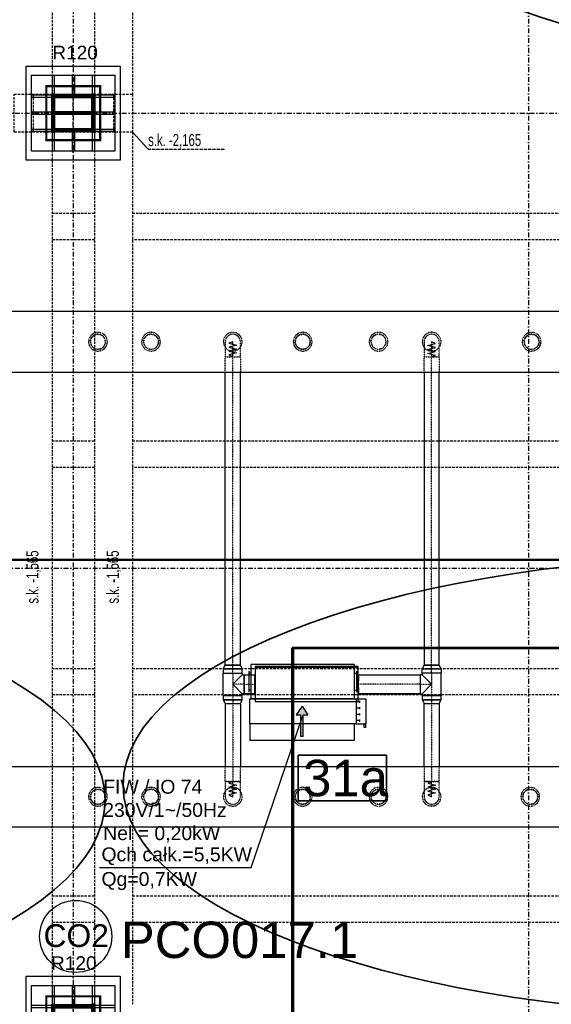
# Model space of a CAD drawing. Header units: centimetres. Extents: x -10729 to 144862, y -4437 to 43656.
# Tile 76 of 148: x 8589 to 9290, y 8625 to 9923. Entities that reach past the tile are written whole.
import ezdxf

# ---------------------------------------------------------------- set-up
doc = ezdxf.new("R2010")
doc.units = ezdxf.units.CM
doc.header["$LTSCALE"] = 0.1
for name, pattern in [('CADVENT_CENTERLINE', [9.9, 7.4, -1, 0.5, -1]), ('CADVENT_HIDDEN', [0.8, 0.25, -0.55]), ('Kondygnacja  -0_5$0$HIDDEN', [9.525, 6.35, -3.175]), ('Kondygnacja  -0_5$0$HIDDEN2', [4.7625, 3.175, -1.5875]), ('Osie rzutów$0$DASHDOT2', [12.7, 6.35, -3.175, 0, -3.175])]:
    doc.linetypes.add(name, pattern=pattern)
for name, color, linetype, lineweight in [('AU opis', 7, 'Continuous', 35), ('AU Osprzęt Siemens', 5, 'Continuous', 30), ('AU Sieć LON', 1, 'Continuous', 50), ('AU Strefa obsługiwana', 90, 'Continuous', 35), ('bgde_urządzenia', 3, 'Continuous', 30)]:
    doc.layers.add(name, color=color, linetype=linetype, lineweight=lineweight)
for name, color, linetype in [('bgde-nawiewCEN', 7, 'Continuous'), ('bgde-nawiewEXP', 1, 'Continuous'), ('bgde-nawiewHIDDEN', 1, 'Continuous'), ('bgde_opis urządzen', 6, 'Continuous'), ('Kondygnacja  -0_5$0$ARCH_GK', 8, 'Continuous'), ('Kondygnacja  -0_5$0$ARCH_INFO_ODPORNOŚĆ OGNIOWA', 8, 'Continuous'), ('Kondygnacja  -0_5$0$ARCH_KONSTR_POWYŻEJ RZUTU', 8, 'Kondygnacja  -0_5$0$HIDDEN'), ('Kondygnacja  -0_5$0$ARCH_KONSTR_POWYŻEJ RZUTU_IST', 8, 'Kondygnacja  -0_5$0$HIDDEN2'), ('Kondygnacja  -0_5$0$ARCH_OKŁADZINA', 8, 'Continuous'), ('Kondygnacja  -0_5$0$ARCH_SŁUPY', 8, 'Continuous'), ('Osie rzutów$0$ARCH_INFO_OSIE_IST', 8, 'Osie rzutów$0$DASHDOT2'), ('Osie rzutów$0$ARCH_INFO_OSIE_OPISY_IST', 8, 'Continuous')]:
    doc.layers.add(name, color=color, linetype=linetype)
doc.layers.add('Kondygnacja  -0_5$0$ARCH_KONSTRUKCJA_NIEWIDOCZNA', color=8, linetype='Continuous', plot=False)
doc.styles.add('Arial', font='ARIAL.TTF')
doc.styles.add('Kondygnacja  -0_5$0$Arial', font='ARIAL.TTF')
doc.styles.add('Kondygnacja  -0_5$0$BIKTS', font='bikromsw.shx', dxfattribs={"width": 0.8})
pattern_1 = [(45, (-1133.3117, -3177.9858), (-0.6735192, 0.6735192), [])]

# ---------------------------------------------------------------- blocks, each defined once
blk = doc.blocks.new('Osie rzutów')
at = {"layer": 'Osie rzutów$0$ARCH_INFO_OSIE_IST', "ltscale": 10}
for p, q in [((8660, 12510), (8660, 4623.26)), ((9260, 12510), (9260, 4623.26)), ((8660, 9770), (8660, 9830)), ((4436.04, 9800), (15156.54, 9800)), ((8690, 9800), (8630, 9800)), ((4436.04, 9200), (15156.54, 9200)), ((8660, 8570), (8660, 8630))]:
    blk.add_line(p, q, dxfattribs=at)
blk = doc.blocks.new('Kondygnacja  -0_5$0$słup_kwadrat')
at = {"layer": 'Kondygnacja  -0_5$0$ARCH_SŁUPY', "lineweight": 40}
h = blk.add_hatch(dxfattribs=at)
h.set_pattern_fill('ANSI31', color=256, scale=0.3, style=0)
h.set_pattern_definition(pattern_1)
h.paths.add_polyline_path([(36, 34), (39, 34), (39, 84), (36, 84)])
h = blk.add_hatch(dxfattribs=at)
h.set_pattern_fill('ANSI31', color=256, scale=0.3, style=0)
h.set_pattern_definition(pattern_1)
h.paths.add_polyline_path([(89, 80), (89, 83), (39, 83), (39, 80)])
h = blk.add_hatch(dxfattribs=at)
h.set_pattern_fill('ANSI31', color=256, scale=0.3, style=0)
h.set_pattern_definition(pattern_1)
h.paths.add_polyline_path([(89, 34), (92, 34), (92, 84), (89, 84)])
h = blk.add_hatch(dxfattribs=at)
h.set_pattern_fill('ANSI31', color=256, scale=0.3, style=0)
h.set_pattern_definition(pattern_1)
h.paths.add_polyline_path([(89, 57.5), (89, 60.5), (39, 60.5), (39, 57.5)])
h = blk.add_hatch(dxfattribs=at)
h.set_pattern_fill('ANSI31', color=256, scale=0.3, style=0)
h.set_pattern_definition(pattern_1)
h.paths.add_polyline_path([(89, 35), (89, 38), (39, 38), (39, 35)])
at = {"layer": 'Kondygnacja  -0_5$0$ARCH_KONSTRUKCJA_NIEWIDOCZNA'}
blk.add_lwpolyline([(119, 109), (119, 9), (9, 9), (9, 109)], close=True, dxfattribs=at)
for points in [[(36, 109), (36, 84)], [(39, 109), (39, 84)], [(62.5, 109), (62.5, 83)], [(65.5, 109), (65.5, 83)], [(89, 109), (89, 84)], [(92, 109), (92, 84)], [(9, 83), (36, 83)], [(9, 80), (36, 80)], [(92, 83), (119, 83)], [(92, 80), (119, 80)], [(9, 60.5), (36, 60.5)], [(9, 57.5), (36, 57.5)], [(92, 60.5), (119, 60.5)], [(92, 57.5), (119, 57.5)], [(9, 38), (36, 38)], [(9, 35), (36, 35)], [(36, 34), (36, 9)], [(39, 34), (39, 9)], [(62.5, 35), (62.5, 9)], [(65.5, 35), (65.5, 9)], [(89, 34), (89, 9)], [(92, 38), (119, 38)], [(92, 35), (119, 35)], [(92, 34), (92, 9)]]:
    blk.add_lwpolyline(points, dxfattribs=at)
at = {"layer": 'Kondygnacja  -0_5$0$ARCH_OKŁADZINA'}
blk.add_lwpolyline([(2, 121), (126, 121), (126, -3), (2, -3)], close=True, dxfattribs=at)
at = {"layer": 'Kondygnacja  -0_5$0$ARCH_SŁUPY', "lineweight": 40}
for p, q in [((39, 60.5), (89, 60.5)), ((89, 57.5), (39, 57.5))]:
    blk.add_line(p, q, dxfattribs=at)
at = {"layer": 'Kondygnacja  -0_5$0$ARCH_SŁUPY', "lineweight": 50, "const_width": 3}
blk.add_lwpolyline([(28.5, 94.5), (99.5, 94.5), (99.5, 23.5), (28.5, 23.5)], close=True, dxfattribs=at)
at = {"layer": 'Kondygnacja  -0_5$0$ARCH_SŁUPY', "lineweight": 40}
for points in [[(36, 84), (39, 84), (39, 34), (36, 34)], [(89, 84), (92, 84), (92, 34), (89, 34)]]:
    blk.add_lwpolyline(points, close=True, dxfattribs=at)
for points in [[(89, 83), (39, 83)], [(39, 80), (89, 80)], [(89, 38), (39, 38)], [(39, 35), (89, 35)]]:
    blk.add_lwpolyline(points, dxfattribs=at)
blk = doc.blocks.new('Kondygnacja  -0_5$0$konstrukcja istniejąca -0.5')
at = {"layer": 'Kondygnacja  -0_5$0$ARCH_KONSTR_POWYŻEJ RZUTU_IST', "ltscale": 10}
for p, q in [((8632, 10975), (8632, 9825)), ((8632, 9775), (8632, 8625))]:
    blk.add_line(p, q, dxfattribs=at)
for points in [[(8688, 10975), (8688, 9825)], [(8738, 10975), (8738, 9825)], [(8738, 9775), (8582, 9775), (8582, 9825), (8738, 9825), (8738, 9775)], [(8688, 9775), (8688, 8625)], [(8738, 9775), (8738, 8625)], [(8632, 9367.9), (8688, 9367.9)], [(8738, 9367.9), (9782, 9367.9)], [(8688, 9332.9), (8632, 9332.9)], [(9782, 9332.9), (8738, 9332.9)], [(8632, 9067.9), (8688, 9067.9)], [(8738, 9067.9), (9782, 9067.9)], [(8688, 9032.9), (8632, 9032.9)], [(9782, 9032.9), (8738, 9032.9)]]:
    blk.add_lwpolyline(points, dxfattribs=at)
at = {"layer": 'Kondygnacja  -0_5$0$ARCH_KONSTR_POWYŻEJ RZUTU_IST', "ltscale": 10, "elevation": 0}
for points in [[(8607, 9825), (8607, 9775)], [(8713, 9825), (8713, 9775)], [(8632, 9667.9), (8688, 9667.9)], [(8738, 9667.9), (9782, 9667.9)], [(8688, 9632.9), (8632, 9632.9)], [(9782, 9632.9), (8738, 9632.9)], [(8632, 8767.9), (8688, 8767.9)], [(8738, 8767.9), (9782, 8767.9)], [(8688, 8732.9), (8632, 8732.9)], [(9782, 8732.9), (8738, 8732.9)]]:
    blk.add_lwpolyline(points, dxfattribs=at)
at = {"layer": 'Kondygnacja  -0_5$0$ARCH_KONSTR_POWYŻEJ RZUTU_IST'}
blk.add_lwpolyline([(8738, 9775), (8758.7, 9752.5), (8859.8, 9752.5)], dxfattribs=at)
at = {"layer": 'Kondygnacja  -0_5$0$ARCH_KONSTR_POWYŻEJ RZUTU_IST', "style": 'Kondygnacja  -0_5$0$BIKTS', "width": 0.7}
blk.add_text('s.k. -2,165', height=16, dxfattribs=at).set_placement((8758.7, 9756.5))
for p in [(8614.1, 9153.4), (8720.1, 9153.4)]:
    blk.add_text('s.k. -1,565', height=16, rotation=90, dxfattribs=at).set_placement(p)

msp = doc.modelspace()

# ---------------------------------------------------------------- hatches: boundary and pattern name
at = {"layer": 'bgde_urządzenia'}
h = msp.add_hatch(color=256, dxfattribs=at)
h.paths.add_polyline_path([(8963.219, 8994.916), (8960.219, 8994.916), (8960.219, 9006.582), (8954.029, 9006.582), (8961.719, 9018.009), (8969.409, 9006.582), (8963.219, 9006.582)])
h.paths.add_polyline_path([(8963.219, 8978.248), (8960.219, 8978.248), (8960.219, 8994.916), (8963.219, 8994.916)])

# ---------------------------------------------------------------- linework, layer by layer
at = {"layer": 'AU opis'}
msp.add_lwpolyline([(8956.484, 8953.356), (9072.872, 8953.356), (9072.872, 8893.348), (8956.484, 8893.348)], close=True, dxfattribs=at)
at = {"layer": 'AU Osprzęt Siemens'}
msp.add_circle((8663.176, 8714.454), 47.533, dxfattribs=at)
at = {"layer": 'AU Sieć LON', "color": 1}
for p, q in [((9547.519, 9211.166), (8054.733, 9211.166)), ((8948.486, 7907.525), (8948.486, 9094.896)), ((8948.486, 9094.896), (9500.922, 9094.896)), ((8949.725, 7907.007), (8949.725, 9094.377)), ((8949.725, 9094.377), (9502.162, 9094.377))]:
    msp.add_line(p, q, dxfattribs=at)
at = {"layer": 'AU Strefa obsługiwana'}
for centre in [(9844.459, 10151.022), (7856.68, 10113.947), (9570.947, 8913.572), (7856.68, 8894.326)]:
    msp.add_ellipse(centre, major_axis=(845.197, 0), ratio=0.35891006, dxfattribs=at)
at = {"layer": 'bgde-nawiewCEN', "linetype": 'CADVENT_CENTERLINE', "ltscale": 0.06}
for p, q in [((8870.306, 9498.547), (8870.306, 9498.594)), ((8870.306, 9498.434), (8870.306, 9498.547)), ((8870.306, 9498.215), (8870.306, 9498.434)), ((8870.306, 9497.853), (8870.306, 9498.215)), ((8870.306, 9497.314), (8870.306, 9497.853)), ((8870.306, 9496.562), (8870.306, 9497.314)), ((8870.306, 9495.56), (8870.306, 9496.562)), ((8870.306, 9494.274), (8870.306, 9495.56)), ((8870.306, 9492.668), (8870.306, 9494.274)), ((8870.306, 9490.707), (8870.306, 9492.668)), ((8870.306, 9488.354), (8870.306, 9490.707)), ((9132.52, 9498.594), (9132.52, 9498.547)), ((9132.52, 9498.547), (9132.52, 9498.434)), ((9132.52, 9498.434), (9132.52, 9498.215)), ((9132.52, 9498.215), (9132.52, 9497.853)), ((9132.52, 9497.853), (9132.52, 9497.314)), ((9132.52, 9497.314), (9132.52, 9496.562)), ((9132.52, 9496.562), (9132.52, 9495.56)), ((9132.52, 9495.56), (9132.52, 9494.274)), ((9132.52, 9494.274), (9132.52, 9492.668)), ((9132.52, 9492.668), (9132.52, 9490.707)), ((9132.52, 9490.707), (9132.52, 9488.354)), ((8870.306, 9485.575), (8870.306, 9488.354)), ((8870.306, 9480.464), (8870.306, 9485.575)), ((8870.306, 9478.594), (8870.306, 9480.464)), ((8870.306, 9072.014), (8870.306, 9478.594)), ((9132.52, 9488.354), (9132.52, 9485.575)), ((9132.52, 9485.575), (9132.52, 9480.464)), ((9132.52, 9480.464), (9132.52, 9478.594)), ((9132.52, 9072.014), (9132.52, 9478.594)), ((8870.306, 9061.714), (8870.306, 9072.014)), ((8870.306, 9061.714), (8870.306, 9046.914)), ((9132.52, 9061.714), (9132.52, 9072.014)), ((9132.52, 9061.714), (9132.52, 9046.914)), ((8870.306, 9046.914), (8870.306, 9032.114)), ((8885.306, 9046.914), (8870.306, 9046.914)), ((8885.306, 9046.914), (8899.306, 9046.914)), ((8899.706, 9046.914), (8899.306, 9046.914)), ((9035.706, 9046.914), (9036.106, 9046.914)), ((9117.52, 9046.914), (9036.106, 9046.914)), ((9117.52, 9046.914), (9132.52, 9046.914)), ((9132.52, 9046.914), (9132.52, 9032.114)), ((8870.306, 9032.114), (8870.306, 9021.814)), ((9132.52, 9032.114), (9132.52, 9021.814)), ((8870.306, 9021.814), (8870.306, 8918.603)), ((9132.52, 9021.814), (9132.52, 8918.603)), ((8870.306, 8916.734), (8870.306, 8918.603)), ((9132.52, 8916.734), (9132.52, 8918.603)), ((8870.306, 8911.623), (8870.306, 8916.734)), ((8870.306, 8908.843), (8870.306, 8911.623)), ((8870.306, 8906.491), (8870.306, 8908.843)), ((8870.306, 8904.529), (8870.306, 8906.491)), ((9132.52, 8911.623), (9132.52, 8916.734)), ((9132.52, 8908.843), (9132.52, 8911.623)), ((9132.52, 8906.491), (9132.52, 8908.843)), ((9132.52, 8904.529), (9132.52, 8906.491)), ((8870.306, 8902.923), (8870.306, 8904.529)), ((8870.306, 8901.637), (8870.306, 8902.923)), ((8870.306, 8900.636), (8870.306, 8901.637)), ((8870.306, 8899.883), (8870.306, 8900.636)), ((8870.306, 8899.344), (8870.306, 8899.883)), ((8870.306, 8898.983), (8870.306, 8899.344)), ((8870.306, 8898.763), (8870.306, 8898.983)), ((8870.306, 8898.651), (8870.306, 8898.763)), ((8870.306, 8898.603), (8870.306, 8898.651)), ((9132.52, 8902.923), (9132.52, 8904.529)), ((9132.52, 8901.637), (9132.52, 8902.923)), ((9132.52, 8900.636), (9132.52, 8901.637)), ((9132.52, 8899.883), (9132.52, 8900.636)), ((9132.52, 8899.344), (9132.52, 8899.883)), ((9132.52, 8898.983), (9132.52, 8899.344)), ((9132.52, 8898.763), (9132.52, 8898.983)), ((9132.52, 8898.651), (9132.52, 8898.763)), ((9132.52, 8898.603), (9132.52, 8898.651))]:
    msp.add_line(p, q, dxfattribs=at)
at = {"layer": 'bgde-nawiewEXP', "linetype": 'Continuous'}
for points in [[(6548.697, 9458.601), (10181.223, 9458.601), (10181.223, 9538.601), (10182.223, 9538.601), (10182.223, 9458.601), (10181.223, 9458.601), (10181.223, 9538.601), (6548.697, 9538.601)], [(8857.806, 9061.714), (8882.806, 9061.714), (8882.806, 9067.199), (8857.806, 9067.199)], [(8899.706, 9069.414), (9035.706, 9069.414), (9035.706, 9070.414), (8899.706, 9070.414)], [(8899.706, 9024.414), (9035.706, 9024.414), (9035.706, 9069.414), (8899.706, 9069.414)], [(9117.52, 9034.414), (9120.02, 9034.414), (9120.02, 9032.114), (9145.02, 9032.114), (9145.02, 9061.714), (9120.02, 9061.714), (9120.02, 9067.199), (9145.02, 9067.199), (9145.02, 9061.714), (9120.02, 9061.714), (9120.02, 9059.414), (9117.52, 9059.414), (9117.52, 9035.366)], [(9120.02, 9067.199), (9145.02, 9067.199), (9142.52, 9072.014), (9122.52, 9072.014)], [(8857.806, 9026.63), (8882.806, 9026.63), (8882.806, 9032.114), (8857.806, 9032.114)], [(8857.806, 9026.63), (8860.306, 9021.814), (8880.306, 9021.814), (8882.806, 9026.63), (8858.758, 9026.63)], [(9120.02, 9026.63), (9145.02, 9026.63), (9145.02, 9032.114), (9120.02, 9032.114)], [(9120.02, 9026.63), (9122.52, 9021.814), (9142.52, 9021.814), (9145.02, 9026.63), (9120.972, 9026.63)]]:
    msp.add_lwpolyline(points, close=True, dxfattribs=at)
for points in [[(8857.806, 9067.199), (8882.806, 9067.199), (8880.306, 9072.014), (8880.306, 9072.014), (8860.306, 9072.014), (8860.306, 9458.601)], [(8857.806, 9067.199), (8860.306, 9072.014), (8880.306, 9072.014), (8880.306, 9458.601)], [(9122.52, 9458.601), (9122.52, 9072.014), (9142.52, 9072.014), (9142.52, 9458.601)], [(8857.806, 9032.114), (8857.806, 9061.714), (8882.806, 9061.714), (8882.806, 9059.414)], [(8857.806, 9032.114), (8882.806, 9032.114), (8882.806, 9034.414), (8870.306, 9046.914), (8882.806, 9059.414), (8885.306, 9059.414), (8885.306, 9034.414), (8882.806, 9034.414)], [(8885.306, 9034.414), (8885.306, 9059.414), (8899.306, 9059.414), (8899.306, 9034.414)], [(8899.306, 9034.414), (8899.306, 9059.414), (8899.706, 9059.414)], [(9035.706, 9059.414), (9036.106, 9059.414), (9036.106, 9055.753)], [(9036.106, 9034.414), (9036.106, 9059.414), (9117.52, 9059.414), (9117.52, 9034.414)], [(9036.106, 9055.753), (9036.106, 9058.463)], [(9036.106, 9051.698), (9036.106, 9055.753)], [(9036.106, 9055.753), (9036.106, 9051.698)], [(9036.106, 9042.131), (9036.106, 9051.698)], [(9120.02, 9034.414), (9132.52, 9046.914), (9120.02, 9059.414)], [(8899.306, 9034.414), (8899.306, 9035.366)], [(9036.106, 9042.131), (9036.106, 9038.075)], [(9036.106, 9038.075), (9036.106, 9042.131)], [(9036.106, 9035.366), (9036.106, 9038.075)], [(9036.106, 9038.075), (9036.106, 9035.366)], [(9036.106, 9035.366), (9036.106, 9034.414)], [(9036.106, 9034.414), (9036.106, 9035.366)], [(9117.52, 9034.414), (9117.52, 9035.366)], [(8885.306, 9034.414), (8899.306, 9034.414)], [(8899.306, 9034.414), (8885.306, 9034.414)], [(8899.306, 9034.414), (8899.706, 9034.414)], [(9035.706, 9034.414), (9036.106, 9034.414)], [(9036.106, 9034.414), (9035.706, 9034.414)], [(9036.106, 9034.414), (9117.52, 9034.414)], [(9117.52, 9034.414), (9036.106, 9034.414)], [(8860.306, 9021.814), (8860.306, 8938.585)], [(8860.306, 9021.814), (8880.306, 9021.814), (8880.306, 8938.585)], [(9122.52, 8938.585), (9122.52, 9021.814), (9142.52, 9021.814), (9142.52, 8938.585)], [(8060.424, 8938.585), (10181.223, 8938.585), (10181.223, 8858.585), (8060.424, 8858.585)]]:
    msp.add_lwpolyline(points, dxfattribs=at)
at = {"layer": 'bgde-nawiewHIDDEN', "linetype": 'CADVENT_HIDDEN'}
for points in [[(8680.02, 9498.594), (8680.972, 9493.811), (8683.681, 9489.755), (8687.737, 9487.046), (8692.52, 9486.094), (8697.304, 9487.046), (8701.359, 9489.755), (8704.069, 9493.811), (8705.02, 9498.594), (8704.069, 9503.378), (8701.359, 9507.433), (8697.304, 9510.143), (8692.52, 9511.094), (8687.737, 9510.143), (8683.681, 9507.433), (8680.972, 9503.378)], [(8680.02, 9498.594), (8680.972, 9493.811), (8683.681, 9489.755), (8687.737, 9487.046), (8692.52, 9486.094), (8697.304, 9487.046), (8701.359, 9489.755), (8704.069, 9493.811), (8705.02, 9498.594), (8704.069, 9503.378), (8701.359, 9507.433), (8697.304, 9510.143), (8692.52, 9511.094), (8687.737, 9510.143), (8683.681, 9507.433), (8680.972, 9503.378)], [(8682.52, 9498.594), (8683.281, 9494.767), (8685.449, 9491.523), (8688.693, 9489.355), (8692.52, 9488.594), (8696.347, 9489.355), (8699.591, 9491.523), (8701.759, 9494.767), (8702.52, 9498.594), (8701.759, 9502.421), (8699.591, 9505.665), (8696.347, 9507.833), (8692.52, 9508.594), (8688.693, 9507.833), (8685.449, 9505.665), (8683.281, 9502.421)], [(8750.02, 9498.594), (8750.972, 9493.811), (8753.681, 9489.755), (8757.737, 9487.046), (8762.52, 9486.094), (8767.304, 9487.046), (8771.359, 9489.755), (8774.069, 9493.811), (8775.02, 9498.594), (8774.069, 9503.378), (8771.359, 9507.433), (8767.304, 9510.143), (8762.52, 9511.094), (8757.737, 9510.143), (8753.681, 9507.433), (8750.972, 9503.378)], [(8750.02, 9498.594), (8750.972, 9493.811), (8753.681, 9489.755), (8757.737, 9487.046), (8762.52, 9486.094), (8767.304, 9487.046), (8771.359, 9489.755), (8774.069, 9493.811), (8775.02, 9498.594), (8774.069, 9503.378), (8771.359, 9507.433), (8767.304, 9510.143), (8762.52, 9511.094), (8757.737, 9510.143), (8753.681, 9507.433), (8750.972, 9503.378)], [(8752.52, 9498.594), (8753.281, 9494.767), (8755.449, 9491.523), (8758.693, 9489.355), (8762.52, 9488.594), (8766.347, 9489.355), (8769.591, 9491.523), (8771.759, 9494.767), (8772.52, 9498.594), (8771.759, 9502.421), (8769.591, 9505.665), (8766.347, 9507.833), (8762.52, 9508.594), (8758.693, 9507.833), (8755.449, 9505.665), (8753.281, 9502.421)], [(8857.806, 9498.594), (8858.758, 9493.811), (8861.467, 9489.755), (8865.523, 9487.046), (8870.306, 9486.094), (8875.09, 9487.046), (8879.145, 9489.755), (8881.855, 9493.811), (8882.806, 9498.594), (8881.855, 9503.378), (8879.145, 9507.433), (8875.09, 9510.143), (8870.306, 9511.094), (8865.523, 9510.143), (8861.467, 9507.433), (8858.758, 9503.378)], [(8857.806, 9498.594), (8858.758, 9493.811), (8861.467, 9489.755), (8865.523, 9487.046), (8870.306, 9486.094), (8875.09, 9487.046), (8879.145, 9489.755), (8881.855, 9493.811), (8882.806, 9498.594), (8881.855, 9503.378), (8879.145, 9507.433), (8875.09, 9510.143), (8870.306, 9511.094), (8865.523, 9510.143), (8861.467, 9507.433), (8858.758, 9503.378)], [(8950.02, 9498.594), (8950.972, 9493.811), (8953.681, 9489.755), (8957.737, 9487.046), (8962.52, 9486.094), (8967.304, 9487.046), (8971.359, 9489.755), (8974.069, 9493.811), (8975.02, 9498.594), (8974.069, 9503.378), (8971.359, 9507.433), (8967.304, 9510.143), (8962.52, 9511.094), (8957.737, 9510.143), (8953.681, 9507.433), (8950.972, 9503.378)], [(8950.02, 9498.594), (8950.972, 9493.811), (8953.681, 9489.755), (8957.737, 9487.046), (8962.52, 9486.094), (8967.304, 9487.046), (8971.359, 9489.755), (8974.069, 9493.811), (8975.02, 9498.594), (8974.069, 9503.378), (8971.359, 9507.433), (8967.304, 9510.143), (8962.52, 9511.094), (8957.737, 9510.143), (8953.681, 9507.433), (8950.972, 9503.378)], [(8952.52, 9498.594), (8953.281, 9494.767), (8955.449, 9491.523), (8958.693, 9489.355), (8962.52, 9488.594), (8966.347, 9489.355), (8969.591, 9491.523), (8971.759, 9494.767), (8972.52, 9498.594), (8971.759, 9502.421), (8969.591, 9505.665), (8966.347, 9507.833), (8962.52, 9508.594), (8958.693, 9507.833), (8955.449, 9505.665), (8953.281, 9502.421)], [(8952.52, 9498.594), (8953.281, 9502.421), (8955.449, 9505.665), (8958.693, 9507.833), (8962.52, 9508.594), (8966.347, 9507.833), (8969.591, 9505.665), (8971.759, 9502.421), (8972.52, 9498.594), (8971.759, 9494.767), (8969.591, 9491.523), (8966.347, 9489.355), (8962.52, 9488.594), (8958.693, 9489.355), (8955.449, 9491.523), (8953.281, 9494.767)], [(9050.02, 9498.594), (9050.972, 9493.811), (9053.681, 9489.755), (9057.737, 9487.046), (9062.52, 9486.094), (9067.304, 9487.046), (9071.359, 9489.755), (9074.069, 9493.811), (9075.02, 9498.594), (9074.069, 9503.378), (9071.359, 9507.433), (9067.304, 9510.143), (9062.52, 9511.094), (9057.737, 9510.143), (9053.681, 9507.433), (9050.972, 9503.378)], [(9050.02, 9498.594), (9050.972, 9493.811), (9053.681, 9489.755), (9057.737, 9487.046), (9062.52, 9486.094), (9067.304, 9487.046), (9071.359, 9489.755), (9074.069, 9493.811), (9075.02, 9498.594), (9074.069, 9503.378), (9071.359, 9507.433), (9067.304, 9510.143), (9062.52, 9511.094), (9057.737, 9510.143), (9053.681, 9507.433), (9050.972, 9503.378)], [(9052.52, 9498.594), (9053.281, 9494.767), (9055.449, 9491.523), (9058.693, 9489.355), (9062.52, 9488.594), (9066.347, 9489.355), (9069.591, 9491.523), (9071.759, 9494.767), (9072.52, 9498.594), (9071.759, 9502.421), (9069.591, 9505.665), (9066.347, 9507.833), (9062.52, 9508.594), (9058.693, 9507.833), (9055.449, 9505.665), (9053.281, 9502.421)], [(9120.02, 9498.594), (9120.972, 9493.811), (9123.681, 9489.755), (9127.737, 9487.046), (9132.52, 9486.094), (9137.304, 9487.046), (9141.359, 9489.755), (9144.069, 9493.811), (9145.02, 9498.594), (9144.069, 9503.378), (9141.359, 9507.433), (9137.304, 9510.143), (9132.52, 9511.094), (9127.737, 9510.143), (9123.681, 9507.433), (9120.972, 9503.378)], [(9120.02, 9498.594), (9120.972, 9493.811), (9123.681, 9489.755), (9127.737, 9487.046), (9132.52, 9486.094), (9137.304, 9487.046), (9141.359, 9489.755), (9144.069, 9493.811), (9145.02, 9498.594), (9144.069, 9503.378), (9141.359, 9507.433), (9137.304, 9510.143), (9132.52, 9511.094), (9127.737, 9510.143), (9123.681, 9507.433), (9120.972, 9503.378)], [(9251.793, 9498.594), (9252.745, 9493.811), (9255.455, 9489.755), (9259.51, 9487.046), (9264.293, 9486.094), (9269.077, 9487.046), (9273.132, 9489.755), (9275.842, 9493.811), (9276.793, 9498.594), (9275.842, 9503.378), (9273.132, 9507.433), (9269.077, 9510.143), (9264.293, 9511.094), (9259.51, 9510.143), (9255.455, 9507.433), (9252.745, 9503.378)], [(9251.793, 9498.594), (9252.745, 9493.811), (9255.455, 9489.755), (9259.51, 9487.046), (9264.293, 9486.094), (9269.077, 9487.046), (9273.132, 9489.755), (9275.842, 9493.811), (9276.793, 9498.594), (9275.842, 9503.378), (9273.132, 9507.433), (9269.077, 9510.143), (9264.293, 9511.094), (9259.51, 9510.143), (9255.455, 9507.433), (9252.745, 9503.378)], [(9254.293, 9498.594), (9255.055, 9494.767), (9257.222, 9491.523), (9260.467, 9489.355), (9264.293, 9488.594), (9268.12, 9489.355), (9271.365, 9491.523), (9273.532, 9494.767), (9274.293, 9498.594), (9273.532, 9502.421), (9271.365, 9505.665), (9268.12, 9507.833), (9264.293, 9508.594), (9260.467, 9507.833), (9257.222, 9505.665), (9255.055, 9502.421)], [(8860.306, 8899.883), (8860.306, 8898.603), (8861.067, 8894.776), (8863.235, 8891.532), (8866.479, 8889.364), (8870.306, 8888.603), (8874.133, 8889.364), (8877.377, 8891.532), (8879.545, 8894.776), (8880.306, 8898.603), (8880.306, 8918.603), (8860.306, 8918.603), (8860.306, 8900.636)], [(9122.52, 8899.883), (9122.52, 8898.603), (9123.281, 8894.776), (9125.449, 8891.532), (9128.693, 8889.364), (9132.52, 8888.603), (9136.347, 8889.364), (9139.591, 8891.532), (9141.759, 8894.776), (9142.52, 8898.603), (9142.52, 8918.603), (9122.52, 8918.603), (9122.52, 8900.636)], [(8680.02, 8898.603), (8680.972, 8893.82), (8683.681, 8889.764), (8687.737, 8887.055), (8692.52, 8886.103), (8697.304, 8887.055), (8701.359, 8889.764), (8704.069, 8893.82), (8705.02, 8898.603), (8704.069, 8903.387), (8701.359, 8907.442), (8697.304, 8910.152), (8692.52, 8911.103), (8687.737, 8910.152), (8683.681, 8907.442), (8680.972, 8903.387)], [(8680.02, 8898.603), (8680.972, 8893.82), (8683.681, 8889.764), (8687.737, 8887.055), (8692.52, 8886.103), (8697.304, 8887.055), (8701.359, 8889.764), (8704.069, 8893.82), (8705.02, 8898.603), (8704.069, 8903.387), (8701.359, 8907.442), (8697.304, 8910.152), (8692.52, 8911.103), (8687.737, 8910.152), (8683.681, 8907.442), (8680.972, 8903.387)], [(8682.52, 8898.603), (8683.281, 8894.776), (8685.449, 8891.532), (8688.693, 8889.364), (8692.52, 8888.603), (8696.347, 8889.364), (8699.591, 8891.532), (8701.759, 8894.776), (8702.52, 8898.603), (8701.759, 8902.43), (8699.591, 8905.674), (8696.347, 8907.842), (8692.52, 8908.603), (8688.693, 8907.842), (8685.449, 8905.674), (8683.281, 8902.43)], [(8682.52, 8898.603), (8683.281, 8902.43), (8685.449, 8905.674), (8688.693, 8907.842), (8692.52, 8908.603), (8696.347, 8907.842), (8699.591, 8905.674), (8701.759, 8902.43), (8702.52, 8898.603), (8701.759, 8894.776), (8699.591, 8891.532), (8696.347, 8889.364), (8692.52, 8888.603), (8688.693, 8889.364), (8685.449, 8891.532), (8683.281, 8894.776)], [(8750.02, 8898.603), (8750.972, 8893.82), (8753.681, 8889.764), (8757.737, 8887.055), (8762.52, 8886.103), (8767.304, 8887.055), (8771.359, 8889.764), (8774.069, 8893.82), (8775.02, 8898.603), (8774.069, 8903.387), (8771.359, 8907.442), (8767.304, 8910.152), (8762.52, 8911.103), (8757.737, 8910.152), (8753.681, 8907.442), (8750.972, 8903.387)], [(8750.02, 8898.603), (8750.972, 8893.82), (8753.681, 8889.764), (8757.737, 8887.055), (8762.52, 8886.103), (8767.304, 8887.055), (8771.359, 8889.764), (8774.069, 8893.82), (8775.02, 8898.603), (8774.069, 8903.387), (8771.359, 8907.442), (8767.304, 8910.152), (8762.52, 8911.103), (8757.737, 8910.152), (8753.681, 8907.442), (8750.972, 8903.387)], [(8752.52, 8898.603), (8753.281, 8894.776), (8755.449, 8891.532), (8758.693, 8889.364), (8762.52, 8888.603), (8766.347, 8889.364), (8769.591, 8891.532), (8771.759, 8894.776), (8772.52, 8898.603), (8771.759, 8902.43), (8769.591, 8905.674), (8766.347, 8907.842), (8762.52, 8908.603), (8758.693, 8907.842), (8755.449, 8905.674), (8753.281, 8902.43)], [(8857.806, 8898.603), (8858.758, 8893.82), (8861.467, 8889.764), (8865.523, 8887.055), (8870.306, 8886.103), (8875.09, 8887.055), (8879.145, 8889.764), (8881.855, 8893.82), (8882.806, 8898.603), (8881.855, 8903.387), (8879.145, 8907.442), (8875.09, 8910.152), (8870.306, 8911.103), (8865.523, 8910.152), (8861.467, 8907.442), (8858.758, 8903.387)], [(8857.806, 8898.603), (8858.758, 8893.82), (8861.467, 8889.764), (8865.523, 8887.055), (8870.306, 8886.103), (8875.09, 8887.055), (8879.145, 8889.764), (8881.855, 8893.82), (8882.806, 8898.603), (8881.855, 8903.387), (8879.145, 8907.442), (8875.09, 8910.152), (8870.306, 8911.103), (8865.523, 8910.152), (8861.467, 8907.442), (8858.758, 8903.387)], [(8950.02, 8898.603), (8950.972, 8893.82), (8953.681, 8889.764), (8957.737, 8887.055), (8962.52, 8886.103), (8967.304, 8887.055), (8971.359, 8889.764), (8974.069, 8893.82), (8975.02, 8898.603), (8974.069, 8903.387), (8971.359, 8907.442), (8967.304, 8910.152), (8962.52, 8911.103), (8957.737, 8910.152), (8953.681, 8907.442), (8950.972, 8903.387)], [(8950.02, 8898.603), (8950.972, 8893.82), (8953.681, 8889.764), (8957.737, 8887.055), (8962.52, 8886.103), (8967.304, 8887.055), (8971.359, 8889.764), (8974.069, 8893.82), (8975.02, 8898.603), (8974.069, 8903.387), (8971.359, 8907.442), (8967.304, 8910.152), (8962.52, 8911.103), (8957.737, 8910.152), (8953.681, 8907.442), (8950.972, 8903.387)], [(8952.52, 8898.603), (8953.281, 8894.776), (8955.449, 8891.532), (8958.693, 8889.364), (8962.52, 8888.603), (8966.347, 8889.364), (8969.591, 8891.532), (8971.759, 8894.776), (8972.52, 8898.603), (8971.759, 8902.43), (8969.591, 8905.674), (8966.347, 8907.842), (8962.52, 8908.603), (8958.693, 8907.842), (8955.449, 8905.674), (8953.281, 8902.43)], [(8952.52, 8898.603), (8953.281, 8902.43), (8955.449, 8905.674), (8958.693, 8907.842), (8962.52, 8908.603), (8966.347, 8907.842), (8969.591, 8905.674), (8971.759, 8902.43), (8972.52, 8898.603), (8971.759, 8894.776), (8969.591, 8891.532), (8966.347, 8889.364), (8962.52, 8888.603), (8958.693, 8889.364), (8955.449, 8891.532), (8953.281, 8894.776)], [(9050.02, 8898.603), (9050.972, 8893.82), (9053.681, 8889.764), (9057.737, 8887.055), (9062.52, 8886.103), (9067.304, 8887.055), (9071.359, 8889.764), (9074.069, 8893.82), (9075.02, 8898.603), (9074.069, 8903.387), (9071.359, 8907.442), (9067.304, 8910.152), (9062.52, 8911.103), (9057.737, 8910.152), (9053.681, 8907.442), (9050.972, 8903.387)], [(9050.02, 8898.603), (9050.972, 8893.82), (9053.681, 8889.764), (9057.737, 8887.055), (9062.52, 8886.103), (9067.304, 8887.055), (9071.359, 8889.764), (9074.069, 8893.82), (9075.02, 8898.603), (9074.069, 8903.387), (9071.359, 8907.442), (9067.304, 8910.152), (9062.52, 8911.103), (9057.737, 8910.152), (9053.681, 8907.442), (9050.972, 8903.387)], [(9052.52, 8898.603), (9053.281, 8894.776), (9055.449, 8891.532), (9058.693, 8889.364), (9062.52, 8888.603), (9066.347, 8889.364), (9069.591, 8891.532), (9071.759, 8894.776), (9072.52, 8898.603), (9071.759, 8902.43), (9069.591, 8905.674), (9066.347, 8907.842), (9062.52, 8908.603), (9058.693, 8907.842), (9055.449, 8905.674), (9053.281, 8902.43)], [(9052.52, 8898.603), (9053.281, 8902.43), (9055.449, 8905.674), (9058.693, 8907.842), (9062.52, 8908.603), (9066.347, 8907.842), (9069.591, 8905.674), (9071.759, 8902.43), (9072.52, 8898.603), (9071.759, 8894.776), (9069.591, 8891.532), (9066.347, 8889.364), (9062.52, 8888.603), (9058.693, 8889.364), (9055.449, 8891.532), (9053.281, 8894.776)], [(9120.02, 8898.603), (9120.972, 8893.82), (9123.681, 8889.764), (9127.737, 8887.055), (9132.52, 8886.103), (9137.304, 8887.055), (9141.359, 8889.764), (9144.069, 8893.82), (9145.02, 8898.603), (9144.069, 8903.387), (9141.359, 8907.442), (9137.304, 8910.152), (9132.52, 8911.103), (9127.737, 8910.152), (9123.681, 8907.442), (9120.972, 8903.387)], [(9120.02, 8898.603), (9120.972, 8893.82), (9123.681, 8889.764), (9127.737, 8887.055), (9132.52, 8886.103), (9137.304, 8887.055), (9141.359, 8889.764), (9144.069, 8893.82), (9145.02, 8898.603), (9144.069, 8903.387), (9141.359, 8907.442), (9137.304, 8910.152), (9132.52, 8911.103), (9127.737, 8910.152), (9123.681, 8907.442), (9120.972, 8903.387)], [(9250.02, 8898.603), (9250.972, 8893.82), (9253.681, 8889.764), (9257.737, 8887.055), (9262.52, 8886.103), (9267.304, 8887.055), (9271.359, 8889.764), (9274.069, 8893.82), (9275.02, 8898.603), (9274.069, 8903.387), (9271.359, 8907.442), (9267.304, 8910.152), (9262.52, 8911.103), (9257.737, 8910.152), (9253.681, 8907.442), (9250.972, 8903.387)], [(9250.02, 8898.603), (9250.972, 8893.82), (9253.681, 8889.764), (9257.737, 8887.055), (9262.52, 8886.103), (9267.304, 8887.055), (9271.359, 8889.764), (9274.069, 8893.82), (9275.02, 8898.603), (9274.069, 8903.387), (9271.359, 8907.442), (9267.304, 8910.152), (9262.52, 8911.103), (9257.737, 8910.152), (9253.681, 8907.442), (9250.972, 8903.387)], [(9252.52, 8898.603), (9253.281, 8894.776), (9255.449, 8891.532), (9258.693, 8889.364), (9262.52, 8888.603), (9266.347, 8889.364), (9269.591, 8891.532), (9271.759, 8894.776), (9272.52, 8898.603), (9271.759, 8902.43), (9269.591, 8905.674), (9266.347, 8907.842), (9262.52, 8908.603), (9258.693, 8907.842), (9255.449, 8905.674), (9253.281, 8902.43)]]:
    msp.add_lwpolyline(points, close=True, dxfattribs=at)
for points in [[(8682.52, 9498.594), (8683.281, 9502.421), (8685.449, 9505.665), (8688.693, 9507.833), (8692.52, 9508.594), (8696.347, 9507.833)], [(8696.347, 9489.355), (8699.591, 9491.523), (8701.759, 9494.767), (8702.52, 9498.594), (8701.759, 9502.421), (8699.591, 9505.665), (8696.347, 9507.833), (8692.52, 9508.594)], [(8752.52, 9498.594), (8753.281, 9502.421), (8755.449, 9505.665), (8758.693, 9507.833)], [(8758.693, 9507.833), (8755.449, 9505.665)], [(8758.693, 9507.833), (8762.52, 9508.594), (8766.347, 9507.833)], [(8766.347, 9507.833), (8762.52, 9508.594)], [(8766.347, 9507.833), (8769.591, 9505.665), (8771.759, 9502.421)], [(8771.759, 9502.421), (8769.591, 9505.665)], [(8860.306, 9458.601), (8860.306, 9478.594), (8880.306, 9478.594), (8880.306, 9498.594), (8879.545, 9502.421), (8877.377, 9505.665), (8874.133, 9507.833), (8870.306, 9508.594), (8866.479, 9507.833), (8863.235, 9505.665), (8861.067, 9502.421), (8860.306, 9498.594), (8860.306, 9478.594), (8880.306, 9478.594), (8880.306, 9458.601)], [(9052.52, 9498.594), (9053.281, 9502.421), (9055.449, 9505.665), (9058.693, 9507.833), (9062.52, 9508.594), (9066.347, 9507.833)], [(9066.347, 9489.355), (9069.591, 9491.523), (9071.759, 9494.767), (9072.52, 9498.594), (9071.759, 9502.421), (9069.591, 9505.665), (9066.347, 9507.833), (9062.52, 9508.594)], [(9122.52, 9458.601), (9122.52, 9478.594), (9123.281, 9478.594), (9123.281, 9478.594), (9142.52, 9478.594), (9142.52, 9498.594), (9141.759, 9502.421), (9139.591, 9505.665), (9136.347, 9507.833), (9132.52, 9508.594), (9128.693, 9507.833), (9125.449, 9505.665), (9123.281, 9502.421), (9122.52, 9498.594), (9122.52, 9478.594), (9123.281, 9478.594), (9123.281, 9478.594), (9142.52, 9478.594), (9142.52, 9458.601)], [(9254.293, 9498.594), (9255.055, 9502.421), (9257.222, 9505.665), (9260.467, 9507.833), (9264.293, 9508.594), (9268.12, 9507.833), (9271.365, 9505.665)], [(9271.365, 9505.665), (9268.12, 9507.833)], [(9271.365, 9505.665), (9273.532, 9502.421), (9274.293, 9498.594), (9273.532, 9494.767), (9271.365, 9491.523), (9268.12, 9489.355)], [(8682.52, 9498.594), (8683.281, 9494.767), (8685.449, 9491.523), (8688.693, 9489.355), (8692.52, 9488.594), (8696.347, 9489.355)], [(8752.52, 9498.594), (8753.281, 9494.767), (8755.449, 9491.523), (8758.693, 9489.355), (8762.52, 9488.594), (8766.347, 9489.355), (8769.591, 9491.523), (8771.759, 9494.767), (8772.52, 9498.594)], [(8771.759, 9502.421), (8772.52, 9498.594), (8771.759, 9494.767)], [(9052.52, 9498.594), (9053.281, 9494.767), (9055.449, 9491.523), (9058.693, 9489.355), (9062.52, 9488.594), (9066.347, 9489.355)], [(9254.293, 9498.594), (9255.055, 9494.767), (9257.222, 9491.523), (9260.467, 9489.355), (9264.293, 9488.594), (9268.12, 9489.355), (9271.365, 9491.523)], [(8696.347, 9489.355), (8692.52, 9488.594)], [(9066.347, 9489.355), (9062.52, 9488.594)], [(8899.706, 9034.414), (8899.706, 9059.414)], [(9035.706, 9034.414), (9035.706, 9059.414)], [(8860.306, 8918.603), (8880.306, 8918.603), (8880.306, 8938.585)], [(8860.306, 8918.603), (8860.306, 8938.585)], [(9122.52, 8938.585), (9122.52, 8918.603), (9142.52, 8918.603), (9142.52, 8938.585)], [(8752.52, 8898.603), (8753.281, 8902.43), (8755.449, 8905.674), (8758.693, 8907.842), (8762.52, 8908.603), (8766.347, 8907.842), (8769.591, 8905.674), (8771.759, 8902.43), (8772.52, 8898.603), (8771.759, 8894.776), (8769.591, 8891.532), (8766.347, 8889.364), (8762.52, 8888.603)], [(9252.52, 8898.603), (9253.281, 8902.43), (9255.449, 8905.674), (9258.693, 8907.842), (9262.52, 8908.603), (9266.347, 8907.842)], [(9266.347, 8907.842), (9262.52, 8908.603)], [(9266.347, 8907.842), (9269.591, 8905.674)], [(9269.591, 8905.674), (9266.347, 8907.842)], [(9269.591, 8905.674), (9271.759, 8902.43)], [(9271.759, 8902.43), (9269.591, 8905.674)], [(8752.52, 8898.603), (8753.281, 8894.776), (8755.449, 8891.532), (8758.693, 8889.364), (8762.52, 8888.603)], [(9252.52, 8898.603), (9253.281, 8894.776), (9255.449, 8891.532), (9258.693, 8889.364), (9262.52, 8888.603), (9266.347, 8889.364)], [(9271.759, 8902.43), (9272.52, 8898.603), (9271.759, 8894.776), (9269.591, 8891.532)], [(9269.591, 8891.532), (9271.759, 8894.776)], [(8762.52, 8888.603), (8758.693, 8889.364)], [(9266.347, 8889.364), (9262.52, 8888.603)], [(9266.347, 8889.364), (9269.591, 8891.532)], [(9269.591, 8891.532), (9266.347, 8889.364)]]:
    msp.add_lwpolyline(points, dxfattribs=at)
at = {"layer": 'bgde-nawiewHIDDEN'}
for points in [[(8692.52, 9498.594), (8692.52, 9498.594)], [(8762.52, 9498.594), (8762.52, 9498.594)], [(8870.306, 9498.594), (8865.306, 9496.464), (8875.306, 9493.928), (8865.306, 9491.406), (8875.306, 9488.878), (8865.306, 9486.324), (8875.306, 9483.788), (8865.306, 9481.242), (8870.306, 9478.594)], [(8962.52, 9498.594), (8962.52, 9498.594)], [(9062.52, 9498.594), (9062.52, 9498.594)], [(9132.52, 9478.594), (9137.52, 9480.604), (9127.52, 9483.213), (9137.52, 9485.816), (9127.52, 9488.443), (9137.52, 9491.05), (9127.52, 9493.592), (9137.52, 9496.094), (9132.52, 9498.594)], [(9264.293, 9498.594), (9264.293, 9498.594)], [(8870.306, 8918.603), (8865.306, 8916.594), (8875.306, 8913.984), (8865.306, 8911.381), (8875.306, 8908.755), (8865.306, 8906.148), (8875.306, 8903.606), (8865.306, 8901.103), (8870.306, 8898.603)], [(9132.52, 8918.603), (9127.52, 8916.594), (9137.52, 8913.984), (9127.52, 8911.381), (9137.52, 8908.755), (9127.52, 8906.148), (9137.52, 8903.606), (9127.52, 8901.103), (9132.52, 8898.603)], [(8692.52, 8898.603), (8692.52, 8898.603)], [(8762.52, 8898.603), (8762.52, 8898.603)], [(8962.52, 8898.603), (8962.52, 8898.603)], [(9062.52, 8898.603), (9062.52, 8898.603)], [(9262.52, 8898.603), (9262.52, 8898.603)]]:
    msp.add_lwpolyline(points, dxfattribs=at)
at = {"layer": 'bgde_opis urządzen'}
for p, q in [((8894.651, 8805.557, -10), (8962.051, 9004.258, -180.95)), ((8694.763, 8805.557, -10), (8894.651, 8805.557, -10))]:
    msp.add_line(p, q, dxfattribs=at)
at = {"layer": 'bgde_urządzenia'}
for p, q in [((8891.319, 9064.166, 94.5), (8891.319, 9036.666, 94.5)), ((8894.319, 9061.666, 94.5), (8891.319, 9061.666, 94.5)), ((8894.319, 9072.916, 94.5), (8894.319, 9027.916, 94.5)), ((9030.319, 9072.916, 94.5), (8894.319, 9072.916, 94.5)), ((9030.319, 9072.916, 94.5), (9030.319, 9027.916, 94.5)), ((9030.319, 9061.666, 94.5), (9033.319, 9061.666, 94.5)), ((9033.319, 9064.166, 94.5), (9033.319, 9036.666, 94.5)), ((8894.319, 9039.166, 94.5), (8891.319, 9039.166, 94.5)), ((9030.319, 9039.166, 94.5), (9033.319, 9039.166, 94.5)), ((8892.819, 8994.916, 94.5), (8892.819, 9027.916, 94.5)), ((8892.819, 9027.916, 94.5), (9032.819, 9027.916, 94.5)), ((9030.319, 9027.916, 94.5), (8894.319, 9027.916, 94.5)), ((9032.819, 9027.916, 94.5), (9032.819, 8994.916, 94.5)), ((9032.819, 9027.916, 94.5), (9045.819, 9027.916, 94.5)), ((9038.019, 9023.791, 94.5), (9032.819, 9023.791, 94.5)), ((9038.019, 9022.541, 94.5), (9038.019, 9025.041, 94.5)), ((9045.819, 9027.916, 94.5), (9045.819, 8994.916, 94.5)), ((8961.719, 9018.009, 94.5), (8954.029, 9006.582, 94.5)), ((8961.719, 9018.009, 94.5), (8969.409, 9006.582, 94.5)), ((9038.019, 9015.541, 94.5), (9032.819, 9015.541, 94.5)), ((9038.019, 9014.291, 94.5), (9038.019, 9016.791, 94.5)), ((8954.029, 9006.582, 94.5), (8960.219, 9006.582, 94.5)), ((8960.219, 8978.248, 94.5), (8960.219, 9006.582, 94.5)), ((8963.219, 8978.248, 94.5), (8963.219, 9006.582, 94.5)), ((8963.219, 9006.582, 94.5), (8969.409, 9006.582, 94.5)), ((9038.019, 9007.291, 94.5), (9032.819, 9007.291, 94.5)), ((9038.019, 8999.041, 94.5), (9032.819, 8999.041, 94.5)), ((9038.019, 9006.041, 94.5), (9038.019, 9008.541, 94.5)), ((9038.019, 8997.791, 94.5), (9038.019, 9000.291, 94.5)), ((9030.619, 8994.916, 94.5), (8892.819, 8994.916, 94.5)), ((8892.819, 8994.916, 94.5), (8892.819, 8973.416, 94.5)), ((9030.619, 8973.416, 94.5), (9030.619, 8994.916, 94.5)), ((9032.819, 8994.916, 94.5), (9030.619, 8994.916, 94.5)), ((9032.819, 8994.916, 94.5), (9045.819, 8994.916, 94.5)), ((9043.319, 8989.916, 94.5), (9043.319, 8994.916, 94.5)), ((9045.319, 8989.916, 94.5), (9043.319, 8989.916, 94.5)), ((9045.819, 8994.916, 94.5), (9044.319, 8994.916, 94.5)), ((9045.319, 8994.916, 94.5), (9045.319, 8989.916, 94.5)), ((8892.819, 8973.416, 94.5), (9030.619, 8973.416, 94.5)), ((8963.219, 8978.248, 94.5), (8960.219, 8978.248, 94.5))]:
    msp.add_line(p, q, dxfattribs=at)
at = {"layer": 'Kondygnacja  -0_5$0$ARCH_GK', "linetype": 'Continuous', "lineweight": -3}
for p, q in [((8624.5, 9795), (8624.5, 9805)), ((8695.5, 9805), (8695.5, 9795))]:
    msp.add_line(p, q, dxfattribs=at)

# ---------------------------------------------------------------- block references
at = {"layer": 'Kondygnacja  -0_5$0$ARCH_KONSTR_POWYŻEJ RZUTU'}
msp.add_blockref('Kondygnacja  -0_5$0$konstrukcja istniejąca -0.5', (0, 0), dxfattribs=at)
at = {"layer": 'Kondygnacja  -0_5$0$ARCH_SŁUPY'}
for p in [(8596, 9741), (8596, 8541)]:
    msp.add_blockref('Kondygnacja  -0_5$0$słup_kwadrat', p, dxfattribs=at)
at = {"layer": 'Osie rzutów$0$ARCH_INFO_OSIE_OPISY_IST'}
msp.add_blockref('Osie rzutów', (0, 0), dxfattribs=at)

# ---------------------------------------------------------------- texts
at = {"layer": 'AU opis', "insert": (8963.004, 8947.371), "char_height": 48, "width": 72.77772, "attachment_point": 1, "style": 'Arial'}
msp.add_mtext('31a', dxfattribs=at)
at = {"layer": 'AU Osprzęt Siemens', "width": 1074.22285, "attachment_point": 1, "style": 'Arial'}
for s, insert, char_height in [('CO2', (8620.79, 8730.574), 30), ('PCO017.1', (8722.628, 8734.03), 48)]:
    msp.add_mtext(s, dxfattribs=dict(at, insert=insert, char_height=char_height))
at = {"layer": 'bgde_opis urządzen', "char_height": 18.326, "width": 421.7149, "attachment_point": 1, "style": 'Arial'}
for s, insert in [('FIW / IO 74\\P230V/1~/50Hz\\PNel = 0,20kW', (8699.385, 8920.962, 2308.732)), ('Qch całk.=5,5KW', (8697.151, 8831.839, 1110.623)), ('Qg=0,7KW', (8697.151, 8799.36, 1110.623))]:
    msp.add_mtext(s, dxfattribs=dict(at, insert=insert))
at = {"layer": 'Kondygnacja  -0_5$0$ARCH_INFO_ODPORNOŚĆ OGNIOWA', "char_height": 18, "width": 53.33252, "attachment_point": 5, "style": 'Kondygnacja  -0_5$0$Arial'}
for insert in [(8662.378, 9894.687), (8660.71, 8694.184)]:
    msp.add_mtext('\\PR120', dxfattribs=dict(at, insert=insert))

doc.saveas('drawing.dxf')
